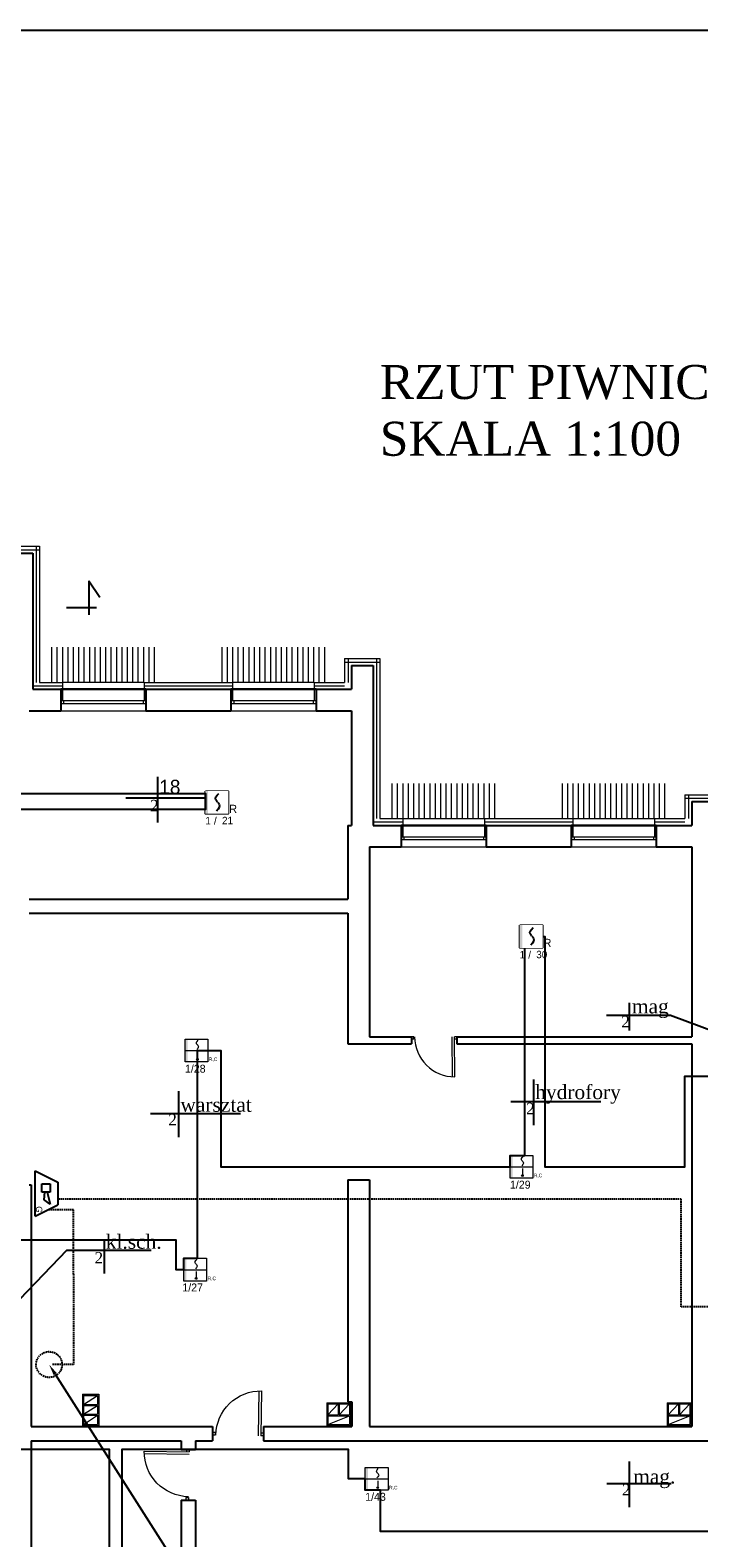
# Model space of a CAD drawing. Header units: millimetres. Extents: x -26513 to 76799, y 0 to 112149.
# Tile 14 of 98: x -21307 to -20128, y 93474 to 96132. Entities that reach past the tile are written whole.
import ezdxf
from ezdxf import colors
from ezdxf.entities.mleader import LeaderData, LeaderLine
from ezdxf.enums import TextEntityAlignment as Align
from ezdxf.math import Vec2, Vec3

# ---------------------------------------------------------------- set-up
doc = ezdxf.new("R2010")
doc.units = ezdxf.units.MM
doc.header["$LTSCALE"] = 2
doc.set_wipeout_variables(frame=1)
doc.linetypes.add('HIDDEN', pattern=[0.375, 0.25, -0.125])
for name, color, linetype, lineweight in [('DRZWI PROJ.', 30, 'Continuous', 15), ('ocieplenie', 5, 'BATTING', 5), ('stolarka', 6, 'Continuous', 9), ('wentylacja', 4, 'Continuous', 9)]:
    doc.layers.add(name, color=color, linetype=linetype, lineweight=lineweight)
for name, color, linetype in [('istn.śiany', 2, 'Continuous'), ('Linia SSP', 1, 'Continuous'), ('nazwy pomieszczeń', 7, 'Continuous'), ('ssp', 1, 'Continuous')]:
    doc.layers.add(name, color=color, linetype=linetype)
doc.linetypes.add('BATTING', pattern='A,0.0001,-0.1,[134,ltypeshp.shx,S=0.1,R=0,X=-0.1,Y=0],-0.2,[134,ltypeshp.shx,S=0.1,R=180,X=0.1,Y=0],-0.1', length=0.4001)
doc.linetypes.add('ZIGZAG', pattern='A,0.0001,-0.2,[131,ltypeshp.shx,S=0.2,R=0,X=-0.2,Y=0],-0.4,[131,ltypeshp.shx,S=0.2,R=180,X=0.2,Y=0],-0.2', length=0.8001)

# ---------------------------------------------------------------- blocks, each defined once
blk = doc.blocks.new('drzwi')
at = {"layer": 'DRZWI PROJ.', "color": 30}
for p, q in [((-94.9, 88), (-94.9, 0)), ((-89.9, 87.9), (-89.9, 0)), ((-100, 5.1), (-94.9, 5.1)), ((-100, 0), (-94.9, 0)), ((-5.2, 5.1), (0, 5.1)), ((-5.1, 5.1), (-5.1, 0)), ((-5.1, 0), (0, 0))]:
    blk.add_line(p, q, dxfattribs=at)
blk.add_arc((-94.9, 0), 88, 0, 90, dxfattribs=at)
blk = doc.blocks.new('DUO')
at = {"color": 0}
blk.add_wipeout([(0, 61.4), (61.4, 61.4), (61.4, 0), (0, 0)], dxfattribs=at).dxf.layer = 'ssp'
at = {"layer": 'ssp'}
blk.add_lwpolyline([(0, 61.4), (61.4, 61.4), (61.4, 0), (0, 0)], close=True, dxfattribs=at)
blk.add_wipeout([(0, 61.4), (61.4, 61.4), (61.4, 0), (0, 0)]).dxf.layer = 'ssp'
h = blk.add_hatch(color=256, dxfattribs=at)
h.set_gradient(color1=(255, 0, 0), color2=(224, 0, 0), one_color=1, name='INVSPHERICAL')
h.paths.add_polyline_path([(7.2, 30.7), (7.2, 61.4), (0, 61.4), (0, 30.7)])
h.paths.add_polyline_path([(7.2, 0), (7.2, 30.7), (0, 30.7), (0, 0)])
for p, q in [((27.4, 41.5), (28.4, 45.4)), ((28.4, 37.6), (27.4, 41.5)), ((28.4, 45.4), (31.3, 49.9)), ((31.3, 49.9), (36.1, 55.2)), ((30.6, 34.3), (28.4, 37.6)), ((34.4, 13), (29.5, 7.6)), ((31.3, 33.1), (30.6, 34.3)), ((32.8, 31.4), (31.3, 33.1)), ((32.8, 31.4), (34.4, 29.7)), ((34.4, 29.7), (35.1, 28.6)), ((37.3, 17.4), (34.4, 13)), ((35.1, 28.6), (37.3, 25.3)), ((37.3, 25.3), (38.2, 21.3)), ((38.2, 21.3), (37.3, 17.4))]:
    blk.add_line(p, q, dxfattribs=at)
blk.add_text('R', height=22, dxfattribs=at).set_placement((64.1, 2.4))
at = {"layer": 'ssp', "flags": 8}
blk.add_attdef('PETLA', text='', height=20, dxfattribs=at).set_placement((14.7, -8.3), align=Align.TOP_RIGHT)
for tag, p in [('/', (23, -9)), ('ADRES', (44.6, -8))]:
    blk.add_attdef(tag, text='', height=20, dxfattribs=at).set_placement(p, align=Align.TOP_LEFT)
blk = doc.blocks.new('głosowy')
at = {"layer": 'ssp', "color": 1}
for p, q in [((-40.2, 0), (-20.1, 40.2)), ((-20.1, 40.2), (20.1, 40.2)), ((-17.2, 26.8), (-2.1, 26.8)), ((-17.2, 11.7), (-17.2, 26.8)), ((-2.1, 21.1), (18.5, 26.8)), ((-2.1, 26.8), (-2.1, 11.7)), ((18.5, 26.8), (11.4, 15.9)), ((40.2, 0), (20.1, 40.2)), ((40.2, 0), (-40.2, 0)), ((-2.1, 11.7), (-17.2, 11.7)), ((11.4, 15.9), (-2.1, 17.3))]:
    blk.add_line(p, q, dxfattribs=at)
blk.add_text('G', height=11, dxfattribs=at).set_placement((22.4, 1.6))
blk = doc.blocks.new('DOT')
at = {"layer": 'Linia SSP', "lineweight": 5}
h = blk.add_hatch(color=256, dxfattribs=at)
h.set_gradient(color1=(255, 0, 0), color2=(224, 0, 0), one_color=1, name='INVSPHERICAL')
h.paths.add_polyline_path([(4.7, 20.1), (4.7, 40.2), (0, 40.2), (0, 20.1)])
h.paths.add_polyline_path([(4.7, 0), (4.7, 20.1), (0, 20.1), (0, 0)])
blk.add_hatch(color=256, dxfattribs=at).paths.add_polyline_path([(23.3, 4.7, 1), (20.3, 4.7, 1)])
at = {"layer": 'Linia SSP', "color": 1, "linetype": 'Continuous', "lineweight": 5}
for p, q in [((19.9, 33.5), (20.3, 34.8)), ((20.3, 32.1), (19.9, 33.5)), ((20.3, 34.8), (21.2, 36.3)), ((21, 31), (20.3, 32.1)), ((21.2, 30.6), (21, 31)), ((21.2, 36.3), (22.9, 38.2)), ((21.8, 30), (21.2, 30.6)), ((21.8, 30), (22.3, 29.5)), ((22.3, 29.5), (22.5, 29.1)), ((22.5, 29.1), (23.3, 27.9)), ((23.3, 27.9), (23.6, 26.6)), ((23.6, 26.6), (23.3, 25.3)), ((22.3, 23.8), (20.6, 21.9)), ((23.3, 25.3), (22.3, 23.8))]:
    blk.add_line(p, q, dxfattribs=at)
at = {"layer": 'Linia SSP', "lineweight": 5}
for p, q in [((0, 20.1), (40.2, 20.1)), ((21.8, 16.8), (21.8, 4.6))]:
    blk.add_line(p, q, dxfattribs=at)
blk.add_lwpolyline([(0, 40.2), (40.2, 40.2), (40.2, 0), (0, 0)], close=True, dxfattribs=at)
blk.add_circle((21.8, 4.6), 1.47, dxfattribs=at)
at = {"layer": 'Linia SSP', "color": 1, "lineweight": 5}
blk.add_text('R,C', height=6.28, dxfattribs=at).set_placement((41.9, 1.6))

msp = doc.modelspace()

# ---------------------------------------------------------------- hatches: boundary and pattern name
at = {"layer": 'stolarka'}
h = msp.add_hatch(dxfattribs=at)
h.set_pattern_fill('ANSI31', color=256, scale=3, angle=45, style=0)
h.set_pattern_definition([(90, (600.605, -240), (-9.525, 6e-16), [])])
h.paths.add_polyline_path([(-21273.1, 95043.6), (-21083.1, 95043.6), (-21083.1, 94981.6), (-21273.1, 94981.6)])
h = msp.add_hatch(dxfattribs=at)
h.set_pattern_fill('ANSI31', color=256, scale=3, angle=45, style=0)
h.set_pattern_definition([(90, (900.605, -240), (-9.525, 6e-16), [])])
h.paths.add_polyline_path([(-20973.1, 95043.6), (-20783.1, 95043.6), (-20783.1, 94981.6), (-20973.1, 94981.6)])
h = msp.add_hatch(dxfattribs=at)
h.set_pattern_fill('ANSI31', color=256, scale=3, angle=45, style=0)
h.set_pattern_definition([(90, (1200.605, -480), (-9.525, 6e-16), [])])
h.paths.add_polyline_path([(-20673.1, 94803.6), (-20483.1, 94803.6), (-20483.1, 94741.6), (-20673.1, 94741.6)])
h = msp.add_hatch(dxfattribs=at)
h.set_pattern_fill('ANSI31', color=256, scale=3, angle=45, style=0)
h.set_pattern_definition([(90, (1500.605, -480), (-9.525, 6e-16), [])])
h.paths.add_polyline_path([(-20373.1, 94803.6), (-20183.1, 94803.6), (-20183.1, 94741.6), (-20373.1, 94741.6)])

# ---------------------------------------------------------------- linework, layer by layer
at = {"layer": 'Defpoints'}
msp.add_lwpolyline([(-24422.7, 96131.6), (-18502.7, 96131.6), (-18502.7, 91931.6), (-24422.7, 91931.6)], close=True, dxfattribs=at)
at = {"layer": 'istn.śiany'}
for p, q in [((-21403.7, 95209.6), (-21302.6, 95209.6)), ((-21302.6, 95209.6), (-21302.6, 94969.6)), ((-21203.5, 95161), (-21184.4, 95131.8)), ((-21203.5, 95161), (-21203.5, 95101.1)), ((-21243.1, 95113.6), (-21189.9, 95113.6)), ((-20740.6, 95011.6), (-20702.6, 95011.6)), ((-20740.6, 95011.6), (-20740.6, 94969.6)), ((-20702.6, 95011.6), (-20702.6, 94729.6)), ((-21302.6, 94969.6), (-21253.1, 94969.6)), ((-21253.1, 94969.6), (-21253.1, 94931.6)), ((-21103.1, 94969.6), (-20953.1, 94969.6)), ((-21103.1, 94969.6), (-21103.1, 94931.6)), ((-20953.1, 94969.6), (-20953.1, 94931.6)), ((-20953.1, 94969.6), (-20953.1, 94931.6)), ((-20803.1, 94969.6), (-20740.6, 94969.6)), ((-20803.1, 94969.6), (-20803.1, 94931.6)), ((-20803.1, 94969.6), (-20803.1, 94931.6)), ((-21309.1, 94931.6), (-21253.1, 94931.6)), ((-21103.1, 94931.6), (-20953.1, 94931.6)), ((-20803.1, 94931.6), (-20740.6, 94931.6)), ((-20740.6, 94931.6), (-20740.6, 94729.6)), ((-20140.6, 94771.6), (-20102.6, 94771.6)), ((-20140.6, 94771.6), (-20140.6, 94729.6)), ((-20747.1, 94729.6), (-20747.1, 94599.6)), ((-20747.1, 94729.6), (-20740.6, 94729.6)), ((-20702.6, 94729.6), (-20653.1, 94729.6)), ((-20653.1, 94729.6), (-20653.1, 94691.6)), ((-20503.1, 94729.6), (-20353.1, 94729.6)), ((-20503.1, 94729.6), (-20503.1, 94691.6)), ((-20353.1, 94729.6), (-20353.1, 94691.6)), ((-20353.1, 94729.6), (-20353.1, 94691.6)), ((-20203.1, 94729.6), (-20140.6, 94729.6)), ((-20203.1, 94729.6), (-20203.1, 94691.6)), ((-20203.1, 94729.6), (-20203.1, 94691.6)), ((-20709.1, 94691.6), (-20709.1, 94356.6)), ((-20709.1, 94691.6), (-20653.1, 94691.6)), ((-20503.1, 94691.6), (-20353.1, 94691.6)), ((-20203.1, 94691.6), (-20140.6, 94691.6)), ((-20140.6, 94691.6), (-20140.6, 94356.6)), ((-21309.1, 94599.6), (-20747.1, 94599.6)), ((-21309.1, 94574.6), (-20747.1, 94574.6)), ((-20747.1, 94574.6), (-20747.1, 94344.6)), ((-20747.1, 94344.6), (-20709.1, 94344.6)), ((-20709.1, 94356.6), (-20634.7, 94356.6)), ((-20709.1, 94344.6), (-20634.6, 94344.5)), ((-20634.7, 94356.6), (-20634.6, 94344.6)), ((-20554.7, 94356.7), (-20554.7, 94344.6)), ((-20554.7, 94356.6), (-20140.6, 94356.6)), ((-20554.7, 94344.6), (-20140.6, 94344.6)), ((-20140.6, 94344.6), (-20140.6, 93669.6)), ((-21309.1, 94096.1), (-21305.1, 94096.1)), ((-21305.1, 94096.1), (-21305.1, 93669.6)), ((-20747.1, 94104.6), (-20747.1, 93713.6)), ((-20747.1, 94104.6), (-20709.1, 94104.6)), ((-20709.1, 94104.6), (-20709.1, 93669.6)), ((-20747.1, 93713.6), (-20740.1, 93713.6)), ((-20740.1, 93713.6), (-20740.1, 93669.6)), ((-21305.1, 93669.6), (-20985.8, 93669.6)), ((-20985.8, 93669.6), (-20985.8, 93644.6)), ((-20895.8, 93669.6), (-20740.1, 93669.6)), ((-20895.8, 93669.6), (-20895.8, 93644.6)), ((-20709.1, 93669.6), (-20140.6, 93669.6)), ((-21305.1, 93644.6), (-21305.1, 93187.1)), ((-21305.1, 93644.6), (-21040.6, 93644.6)), ((-21040.6, 93644.6), (-21040.6, 93629.6)), ((-21015.6, 93644.6), (-20985.8, 93644.6)), ((-21015.6, 93644.6), (-21015.6, 93629.6)), ((-20895.8, 93644.6), (-19540.6, 93644.6)), ((-21040.6, 93629.6), (-21015.6, 93629.6)), ((-21040.6, 93539.9), (-21040.6, 93187.1)), ((-21040.6, 93539.9), (-21015.6, 93539.9)), ((-21015.6, 93539.9), (-21015.6, 93187.1))]:
    msp.add_line(p, q, dxfattribs=at)
at = {"layer": 'istn.śiany', "linetype": 'ZIGZAG', "lineweight": 30, "ltscale": 5}
for p, q in [((-21253.1, 94969.6), (-21103.1, 94969.6)), ((-20953.1, 94969.6), (-20803.1, 94969.6)), ((-20653.1, 94729.6), (-20503.1, 94729.6)), ((-20353.1, 94729.6), (-20203.1, 94729.6))]:
    msp.add_line(p, q, dxfattribs=at)
at = {"layer": 'nazwy pomieszczeń'}
for p, q in [((-21082.5, 94815.4), (-21082.5, 94734.9)), ((-21138.4, 94778.4), (-20979.4, 94778.4)), ((-20251.1, 94416.8), (-20251.1, 94368)), ((-20290.9, 94394.8), (-20178.1, 94394.8)), ((-20178.1, 94394.8), (-20024.8, 94337.9)), ((-20419.9, 94281.9), (-20419.9, 94201.4)), ((-21045.7, 94260.8), (-21045.7, 94180.2)), ((-20459.7, 94242.7), (-20300.7, 94242.7)), ((-21095, 94221.6), (-20936, 94221.6)), ((-21176.7, 93999.4), (-21176.7, 93939.5)), ((-21242.5, 93980.7), (-21393.1, 93823.8)), ((-21242.5, 93980.7), (-21093.7, 93980.7)), ((-20250.7, 93608.2), (-20250.7, 93527.7)), ((-20290.4, 93569.1), (-20176.8, 93569.1))]:
    msp.add_line(p, q, dxfattribs=at)
at = {"layer": 'ocieplenie', "linetype": 'Continuous'}
for p, q in [((-21406.7, 95221.6), (-21290.6, 95221.6)), ((-21290.6, 95221.6), (-21290.6, 94981.6)), ((-20752.6, 95023.6), (-20752.6, 94981.6)), ((-20752.6, 95023.6), (-20690.6, 95023.6)), ((-20690.6, 95023.6), (-20690.6, 94741.6)), ((-21290.6, 94981.6), (-21250.1, 94981.6)), ((-21250.1, 94981.6), (-21250.1, 94949.6)), ((-21106.1, 94981.6), (-21106.1, 94949.6)), ((-21106.1, 94981.6), (-20950.1, 94981.6)), ((-20950.1, 94981.6), (-20950.1, 94969.6)), ((-20950.1, 94981.6), (-20950.1, 94949.6)), ((-20806.1, 94981.6), (-20806.1, 94969.6)), ((-20806.1, 94981.6), (-20752.6, 94981.6)), ((-20806.1, 94981.6), (-20806.1, 94949.6)), ((-20152.6, 94783.6), (-20090.6, 94783.6)), ((-20152.6, 94783.6), (-20152.6, 94741.6)), ((-20690.6, 94741.6), (-20650.1, 94741.6)), ((-20650.1, 94741.6), (-20650.1, 94729.6)), ((-20650.1, 94741.6), (-20650.1, 94709.6)), ((-20506.1, 94741.6), (-20506.1, 94729.6)), ((-20506.1, 94741.6), (-20350.1, 94741.6)), ((-20506.1, 94741.6), (-20506.1, 94709.6)), ((-20350.1, 94741.6), (-20350.1, 94729.6)), ((-20350.1, 94741.6), (-20350.1, 94709.6)), ((-20206.1, 94741.6), (-20206.1, 94729.6)), ((-20206.1, 94741.6), (-20152.6, 94741.6)), ((-20206.1, 94741.6), (-20206.1, 94709.6))]:
    msp.add_line(p, q, dxfattribs=at)
at = {"layer": 'ocieplenie'}
for p, q in [((-21406.7, 95215.6), (-21290.6, 95215.6)), ((-21296.6, 95221.6), (-21296.6, 94981.6)), ((-20752.6, 95017.6), (-20690.6, 95017.6)), ((-20746.6, 95023.6), (-20746.6, 94981.6)), ((-20696.6, 95023.6), (-20696.6, 94741.6)), ((-21302.6, 94975.6), (-21250.1, 94975.6)), ((-21106.1, 94975.6), (-20950.1, 94975.6)), ((-20806.1, 94975.6), (-20752.6, 94975.6)), ((-20152.6, 94777.6), (-20090.6, 94777.6)), ((-20146.6, 94783.6), (-20146.6, 94741.6)), ((-20702.6, 94735.6), (-20650.1, 94735.6)), ((-20506.1, 94735.6), (-20350.1, 94735.6)), ((-20206.1, 94735.6), (-20152.6, 94735.6))]:
    msp.add_line(p, q, dxfattribs=at)
at = {"layer": 'ssp', "linetype": 'HIDDEN', "ltscale": 5}
for p, q in [((-20159.4, 94070.8), (-21258.2, 94070.8)), ((-20159.4, 93880.7), (-20159.4, 94070.8)), ((-21230.5, 94051.9), (-21275.5, 94051.9)), ((-21230.5, 93989.3), (-21230.5, 94051.9)), ((-21230.5, 93938.3), (-21230.5, 93989.3)), ((-21230.5, 93938.3), (-21230.5, 93779.1)), ((-19857.4, 93880.7), (-20159.4, 93880.7)), ((-21230.5, 93779.1), (-21268.4, 93779.1))]:
    msp.add_line(p, q, dxfattribs=at)
at = {"layer": 'ssp'}
for points in [[(-21527.5, 93999), (-21050.3, 93999), (-21050.3, 93946.9), (-21036.3, 93946.9), (-21036.3, 93966.4), (-21012.3, 93966.4), (-21012.3, 94127.8), (-21012.3, 94127.8), (-21012.3, 94332.7), (-20970.7, 94332.7), (-20970.7, 94127.8), (-20461, 94127.8), (-20461, 94147.9), (-20435.1, 94147.9), (-20435.1, 94513.7), (-20403.8, 94533.8), (-20399.4, 94533.8), (-20399.4, 94127.8), (-20375.7, 94127.8), (-20152.6, 94127.8), (-20152.6, 94287.4), (-20002.7, 94287.4)], [(-21167, 93416.2), (-21167, 93629.3), (-21291.6, 93629.3), (-21353, 93629.3)], [(-19963.3, 93484.6), (-20502.2, 93484.6), (-20551, 93484.6), (-20551, 93484.6), (-20551, 93484.6), (-20689.6, 93484.6), (-20689.6, 93557.4), (-20716.2, 93557.4), (-20716.2, 93577.5), (-20745.7, 93577.5), (-20745.7, 93629.3), (-21145.5, 93629.3), (-21145.5, 93416.2)]]:
    msp.add_lwpolyline(points, dxfattribs=at)
at = {"layer": 'ssp', "linetype": 'HIDDEN', "ltscale": 5}
msp.add_circle((-21273.7, 93779.1), 22.8, dxfattribs=at)
at = {"layer": 'stolarka'}
for p, q in [((-21106.1, 94981.6), (-21250.1, 94981.6)), ((-20806.1, 94981.6), (-20950.1, 94981.6)), ((-21253.1, 94949.6), (-21103.1, 94949.6)), ((-21248.1, 94949.6), (-21248.1, 94944.6)), ((-21108.1, 94949.6), (-21108.1, 94944.6)), ((-20953.1, 94949.6), (-20803.1, 94949.6)), ((-20948.1, 94949.6), (-20948.1, 94944.6)), ((-20808.1, 94949.6), (-20808.1, 94944.6)), ((-21253.1, 94944.6), (-21103.1, 94944.6)), ((-21253.1, 94931.6), (-21103.1, 94931.6)), ((-20953.1, 94944.6), (-20803.1, 94944.6)), ((-20953.1, 94931.6), (-20803.1, 94931.6)), ((-20650.1, 94741.6), (-20506.1, 94741.6)), ((-20350.1, 94741.6), (-20206.1, 94741.6)), ((-20653.1, 94709.6), (-20503.1, 94709.6)), ((-20648.1, 94709.6), (-20648.1, 94704.6)), ((-20508.1, 94709.6), (-20508.1, 94704.6)), ((-20353.1, 94709.6), (-20203.1, 94709.6)), ((-20348.1, 94709.6), (-20348.1, 94704.6)), ((-20208.1, 94709.6), (-20208.1, 94704.6)), ((-20653.1, 94704.6), (-20503.1, 94704.6)), ((-20653.1, 94691.6), (-20503.1, 94691.6)), ((-20353.1, 94704.6), (-20203.1, 94704.6)), ((-20353.1, 94691.6), (-20203.1, 94691.6))]:
    msp.add_line(p, q, dxfattribs=at)
at = {"layer": 'wentylacja'}
for p, q in [((-21215.1, 93726.6), (-21186.1, 93726.6)), ((-21215.1, 93726.6), (-21215.1, 93671.6)), ((-21213.1, 93708.6), (-21188.1, 93724.6)), ((-21213.1, 93724.6), (-21213.1, 93708.6)), ((-21213.1, 93724.6), (-21188.1, 93724.6)), ((-21188.1, 93724.6), (-21188.1, 93708.6)), ((-21186.1, 93726.6), (-21186.1, 93671.6)), ((-21213.1, 93708.6), (-21188.1, 93708.6)), ((-21213.1, 93691.6), (-21188.1, 93706.6)), ((-21213.1, 93706.6), (-21213.1, 93691.6)), ((-21213.1, 93706.6), (-21188.1, 93706.6)), ((-21188.1, 93706.6), (-21188.1, 93691.6)), ((-20784.1, 93711.6), (-20784.1, 93671.6)), ((-20784.1, 93711.6), (-20742.1, 93711.6)), ((-20782.1, 93690.6), (-20764.1, 93709.6)), ((-20782.1, 93709.6), (-20764.1, 93709.6)), ((-20782.1, 93709.6), (-20782.1, 93690.6)), ((-20764.1, 93709.6), (-20764.1, 93690.6)), ((-20762.1, 93690.6), (-20744.1, 93709.6)), ((-20762.1, 93709.6), (-20744.1, 93709.6)), ((-20762.1, 93709.6), (-20762.1, 93690.6)), ((-20744.1, 93709.6), (-20744.1, 93690.6)), ((-20742.1, 93711.6), (-20742.1, 93671.6)), ((-20184.1, 93711.6), (-20184.1, 93671.6)), ((-20184.1, 93711.6), (-20142.1, 93711.6)), ((-20182.1, 93709.6), (-20182.1, 93690.6)), ((-20182.1, 93709.6), (-20164.1, 93709.6)), ((-20182.1, 93690.6), (-20164.1, 93709.6)), ((-20164.1, 93709.6), (-20164.1, 93690.6)), ((-20162.1, 93709.6), (-20162.1, 93690.6)), ((-20162.1, 93709.6), (-20144.1, 93709.6)), ((-20162.1, 93690.6), (-20144.1, 93709.6)), ((-20144.1, 93709.6), (-20144.1, 93673.6)), ((-20142.1, 93711.6), (-20142.1, 93671.6)), ((-21215.1, 93671.6), (-21186.1, 93671.6)), ((-21213.1, 93691.6), (-21188.1, 93691.6)), ((-21213.1, 93673.6), (-21188.1, 93689.6)), ((-21213.1, 93689.6), (-21213.1, 93673.6)), ((-21213.1, 93689.6), (-21188.1, 93689.6)), ((-21213.1, 93673.6), (-21188.1, 93673.6)), ((-21188.1, 93689.6), (-21188.1, 93673.6)), ((-20784.1, 93671.6), (-20742.1, 93671.6)), ((-20782.1, 93690.6), (-20764.1, 93690.6)), ((-20782.1, 93673.6), (-20744.1, 93688.6)), ((-20782.1, 93688.6), (-20782.1, 93673.6)), ((-20782.1, 93688.6), (-20744.1, 93688.6)), ((-20782.1, 93673.6), (-20744.1, 93673.6)), ((-20762.1, 93690.6), (-20744.1, 93690.6)), ((-20744.1, 93688.6), (-20744.1, 93673.6)), ((-20184.1, 93671.6), (-20142.1, 93671.6)), ((-20182.1, 93690.6), (-20164.1, 93690.6)), ((-20182.1, 93688.6), (-20144.1, 93688.6)), ((-20182.1, 93688.6), (-20182.1, 93673.6)), ((-20182.1, 93673.6), (-20144.1, 93688.6)), ((-20182.1, 93673.6), (-20144.1, 93673.6)), ((-20162.1, 93690.6), (-20144.1, 93690.6))]:
    msp.add_line(p, q, dxfattribs=at)

# ---------------------------------------------------------------- block references
at = {"layer": 'ssp', "linetype": 'HIDDEN', "ltscale": 5}
for p in [(-21034, 94312.6), (-20461, 94107.7), (-21036.3, 93926.2), (-20716.2, 93557.4)]:
    msp.add_blockref('DOT', p, dxfattribs=at)
at = {"layer": 'ssp', "rotation": 270}
msp.add_blockref('głosowy', (-21298.4, 94080.6), dxfattribs=at)
at = {"layer": 'stolarka'}
for p, xscale, yscale, zscale, rotation in [((-20634.7, 94356.6), 0.8000000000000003, 0.8000000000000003, 0.8000000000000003, 180.1311062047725), ((-20985.8, 93654.8), -0.9000000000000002, 0.9000000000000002, 0.9, 359.1319678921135), ((-21028.1, 93539.9), -0.9000000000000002, 0.9000000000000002, 0.9, 89.13196789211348)]:
    msp.add_blockref('drzwi', p, dxfattribs=dict(at, xscale=xscale, yscale=yscale, zscale=zscale, rotation=rotation))

# ---------------------------------------------------------------- texts
at = {"layer": 'nazwy pomieszczeń', "linetype": 'HIDDEN', "insert": (-20690.6, 95541.3), "char_height": 20, "width": 1473.416, "attachment_point": 1}
msp.add_mtext('{\\fTimes New Roman|b0|i0|c238|p18;\\H3x;RZUT PIWNIC\\PSKALA 1:100}', dxfattribs=at)
at = {"layer": 'nazwy pomieszczeń', "attachment_point": 1}
for s, insert, char_height, width in [('18', (-21079.4, 94810), 25, 210.243), ('{\\fTimes New Roman|b0|i0|c238|p18;2}', (-21095.7, 94774.6), 20, 210.243), ('{\\fTimes New Roman|b0|i0|c238|p18;mag}', (-20246.2, 94423.1), 25, 210.243), ('{\\fTimes New Roman|b0|i0|c238|p18;2}', (-20265, 94393.7), 20, 210.243), ('{\\fTimes New Roman|b0|i0|c238|p18;hydrofory}', (-20416.6, 94272), 25, 210.243), ('{\\fTimes New Roman|b0|i0|c238|p18;warsztat}', (-21042.2, 94249.7), 25, 210.243), ('{\\fTimes New Roman|b0|i0|c238|p18;2}', (-20432.7, 94240.5), 20, 210.243), ('{\\fTimes New Roman|b0|i0|c238|p18;2}', (-21063.6, 94220.9), 20, 210.243), ('{\\fTimes New Roman|b0|i0|c238|p18;kl.sch.}', (-21173.8, 94008.2), 25, 210.243), ('{\\fTimes New Roman|b0|i0|c238|p18;2}', (-21193.6, 93977.3), 20, 210.243), ('{\\fTimes New Roman|b0|i0|c238|p18;2}', (-20263.7, 93568.5), 20, 210.243), ('{\\fTimes New Roman|b0|i0|c238|p18;mag.}', (-20243.9, 93594.3), 25, 294.358)]:
    msp.add_mtext(s, dxfattribs=dict(at, insert=insert, char_height=char_height, width=width))
at = {"layer": 'ssp', "linetype": 'HIDDEN', "ltscale": 5, "char_height": 14, "attachment_point": 1}
for s, insert in [('1/28', (-21034.2, 94307.7)), ('1/29', (-20461.2, 94103.2)), ('1/27', (-21038.8, 93922)), ('1/43', (-20716.4, 93552.9))]:
    msp.add_mtext_dynamic_manual_height_columns(s, width=40.984, gutter_width=60, heights=[0], dxfattribs=dict(at, insert=insert))

# ---------------------------------------------------------------- leaders
at = {"linetype": 'HIDDEN', "ltscale": 5}
ml = msp.add_multileader_mtext('Standard', dxfattribs=at)
ml.set_content('\\P1 x HTKSH 2x2x1 - linia sygnalizatorów\\P na poziom parteru', color=256)
ml.set_leader_properties()
ml.build(insert=Vec2(0, 0))
ml.multileader.update_dxf_attribs({"text_left_attachment_type": 6, "text_right_attachment_type": 6, "dogleg_length": 0.36, "arrow_head_size": 20})
ctx = ml.context
ctx.base_point, ctx.char_height, ctx.arrow_head_size, ctx.plane_origin = Vec3(-20688.8, 92861.4), 12, 20, Vec3(-21273.7, 93779.1)
ctx.left_attachment, ctx.right_attachment = 6, 6
notes = []
notes.append((ctx, [(0, (1, 1, 0), (-20689.1, 92861.4), (1, 0), 0.36, [(0, [(-21273.7, 93779.1)], 0, [])])]))
ctx.mtext.insert, ctx.mtext.flow_direction = Vec3(-20686.8, 92877.4), 5
for ctx, leaders in notes:
    for number, flags, end, landing, length, lines in leaders:
        leader = LeaderData()
        leader.index, (leader.has_last_leader_line, leader.has_dogleg_vector, leader.attachment_direction) = number, flags
        leader.last_leader_point, leader.dogleg_vector, leader.dogleg_length = Vec3(end), Vec3(landing), length
        for number, points, colour, breaks in lines:
            line = LeaderLine()
            line.index, line.vertices, line.color, line.breaks = number, Vec3.list(points), colors.encode_raw_color(colour), breaks
            leader.lines.append(line)
        ctx.leaders.append(leader)

# ---------------------------------------------------------------- next in the draw order: block references
at = {"layer": 'ssp'}
ref = msp.add_blockref('DUO', (-20998.1, 94750), dxfattribs=dict(at, xscale=0.6537916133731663, yscale=0.6537916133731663, zscale=0.6537916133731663))
ref.add_attrib('PETLA', '1', dxfattribs={"height": 13.1}).set_placement((-20988.5, 94744.5), align=Align.TOP_RIGHT)
ref.add_attrib('ADRES', '21', dxfattribs={"height": 13.08}).set_placement((-20968.9, 94744.7), align=Align.TOP_LEFT)
ref.add_attrib('/', '/', dxfattribs={"height": 13.1}).set_placement((-20983.1, 94744.1), align=Align.TOP_LEFT)
ref = msp.add_blockref('DUO', (-20443.9, 94513.7), dxfattribs=dict(at, xscale=0.6537916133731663, yscale=0.6537916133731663, zscale=0.6537916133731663))
ref.add_attrib('PETLA', '1', dxfattribs={"height": 13.1}).set_placement((-20434.3, 94508.3), align=Align.TOP_RIGHT)
ref.add_attrib('ADRES', '30', dxfattribs={"height": 13.08}).set_placement((-20414.8, 94508.5), align=Align.TOP_LEFT)
ref.add_attrib('/', '/', dxfattribs={"height": 13.1}).set_placement((-20428.9, 94507.9), align=Align.TOP_LEFT)

# ---------------------------------------------------------------- next in the draw order: linework, layer by layer
msp.add_lwpolyline([(-21352.6, 94785.9), (-20998.1, 94785.9), (-20998.1, 94757.5), (-21394.1, 94757.5)], dxfattribs=at)

doc.saveas('drawing.dxf')
